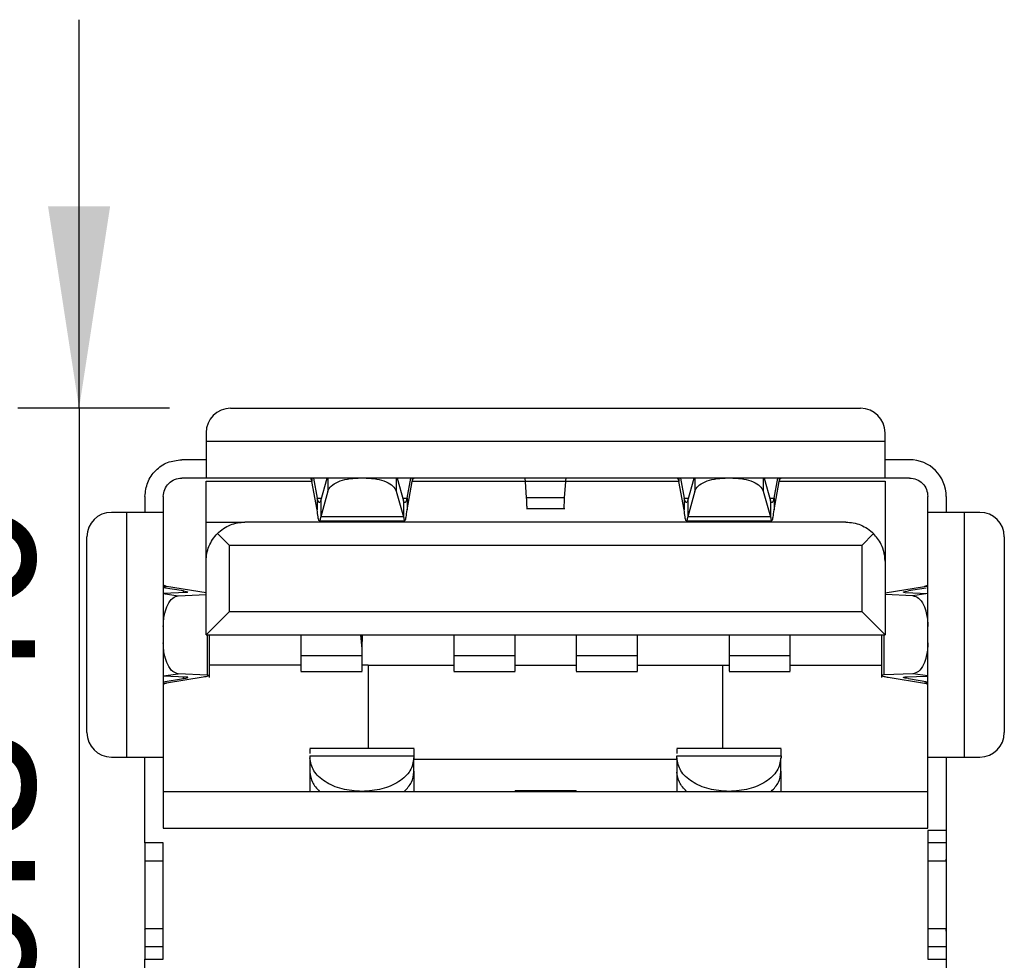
# Model space of a CAD drawing. Header units: millimetres. Extents: x 15 to 205, y 5 to 292.
# Tile 7 of 56: x 59 to 75, y 122 to 137. Entities that reach past the tile are written whole.
import ezdxf

# ---------------------------------------------------------------- set-up
doc = ezdxf.new("R2010")
doc.units = ezdxf.units.MM
doc.layers.add('几何体', color=7, linetype='Continuous')
doc.layers.add('尺寸', color=3, linetype='Continuous')
doc.styles.add('SLDTEXTSTYLE2', font='txt')
doc.dimstyles.new('SLDDIMSTYLE2', dxfattribs={"dimtxt": 2.5, "dimasz": 3.302, "dimexe": 0, "dimexo": 0.0625, "dimtad": 1, "dimdec": 3, "dimrnd": 1e-09, "dimzin": 4, "dimdsep": 46, "dimtxsty": 'SLDTEXTSTYLE2', "dimsah": 1, "dimcen": 0.09, "dimadec": 0, "dimazin": 1, "dimtfac": 1, "dimtdec": 3, "dimtmove": 0, "dimatfit": 0, "dimfxl": 1, "dimfrac": 2, "dimtolj": 1, "dimtzin": 12, "dimarcsym": 0})

# ---------------------------------------------------------------- blocks, each defined once
blk = doc.blocks.new('_D_7')
at = {"layer": '尺寸', "transparency": 16777216}
for p, q in [((60.332, 130.702), (60.332, 137.052)), ((61.81, 130.702), (59.332, 130.702)), ((60.332, 130.702), (60.332, 114.362)), ((60.332, 114.362), (60.332, 108.012))]:
    blk.add_line(p, q, dxfattribs=at)
for points in [[(60.332, 130.702), (60.84, 134.004), (59.824, 134.004)], [(60.332, 114.362), (59.824, 111.06), (60.84, 111.06)]]:
    blk.add_solid(points, dxfattribs=at)
at = {"layer": '尺寸', "transparency": 16777216, "insert": (57.11, 118.964), "char_height": 2.5, "attachment_point": 1, "rotation": 90, "style": 'SLDTEXTSTYLE2'}
blk.add_mtext('16.340', dxfattribs=at)

msp = doc.modelspace()

# ---------------------------------------------------------------- linework, layer by layer
at = {"layer": '几何体'}
for p, q in [((62.8096, 130.702), (73.1096, 130.702)), ((62.4096, 130.302), (62.4096, 130.162)), ((73.5096, 130.162), (73.5096, 130.302)), ((73.5096, 130.162), (62.4096, 130.162)), ((62.4096, 129.862), (62.0096, 129.862)), ((73.9096, 129.862), (73.5096, 129.862)), ((62.4096, 129.562), (62.0096, 129.562)), ((73.5096, 129.562), (62.4096, 129.562)), ((62.4096, 129.512), (64.138, 129.512)), ((63.2072, 129.562), (63.2072, 129.5607)), ((64.1392, 129.562), (64.1392, 129.5084)), ((64.225, 129.0406), (64.1392, 129.5084)), ((64.1647, 129.562), (64.225, 129.2334)), ((64.283, 129.1888), (64.3879, 129.562)), ((64.4004, 129.562), (64.4004, 129.3468)), ((65.5188, 129.562), (65.5188, 129.3468)), ((65.5313, 129.562), (65.6362, 129.1888)), ((65.6942, 129.2334), (65.7545, 129.562)), ((65.6942, 129.0406), (65.78, 129.5084)), ((65.78, 129.562), (65.78, 129.5084)), ((65.7812, 129.512), (67.632, 129.512)), ((66.712, 129.5607), (66.712, 129.562)), ((68.2888, 129.5084), (67.6304, 129.5084)), ((67.6488, 129.2406), (67.6304, 129.5084)), ((68.2705, 129.2406), (68.2888, 129.5084)), ((68.2872, 129.512), (70.138, 129.512)), ((69.2072, 129.562), (69.2072, 129.5607)), ((70.1392, 129.562), (70.1392, 129.5084)), ((70.225, 129.0406), (70.1392, 129.5084)), ((70.1647, 129.562), (70.225, 129.2334)), ((70.283, 129.1888), (70.3879, 129.562)), ((70.4004, 129.562), (70.4004, 129.3468)), ((71.5188, 129.562), (71.5188, 129.3468)), ((71.5313, 129.562), (71.6362, 129.1888)), ((71.6942, 129.2334), (71.7545, 129.562)), ((71.6942, 129.0406), (71.78, 129.5084)), ((71.78, 129.562), (71.78, 129.5084)), ((71.7812, 129.512), (73.5096, 129.512)), ((72.712, 129.5607), (72.712, 129.562)), ((73.9096, 129.562), (73.5096, 129.562)), ((64.4004, 129.3468), (64.283, 128.929)), ((65.5188, 129.3468), (65.6362, 128.929)), ((70.4004, 129.3468), (70.283, 128.929)), ((71.5188, 129.3468), (71.6362, 128.929)), ((61.4096, 129.262), (61.4096, 129.002)), ((61.7096, 129.262), (61.7096, 129.002)), ((64.225, 129.2334), (64.225, 129.0406)), ((64.225, 129.2334), (64.2955, 129.2334)), ((64.283, 129.1888), (64.283, 128.929)), ((65.6237, 129.2334), (65.6942, 129.2334)), ((65.6362, 129.1888), (65.6362, 128.929)), ((65.6942, 129.2334), (65.6942, 129.0406)), ((68.2705, 129.2406), (67.6488, 129.2406)), ((70.225, 129.2334), (70.225, 129.0406)), ((70.225, 129.2334), (70.2955, 129.2334)), ((70.283, 129.1888), (70.283, 128.929)), ((71.6237, 129.2334), (71.6942, 129.2334)), ((71.6362, 129.1888), (71.6362, 128.929)), ((71.6942, 129.2334), (71.6942, 129.0406)), ((74.2096, 129.002), (74.2096, 129.262)), ((74.5096, 129.262), (74.5096, 129.002)), ((61.1096, 129.002), (60.8596, 129.002)), ((61.1096, 129.002), (61.1096, 125.002)), ((61.7096, 129.002), (61.7096, 125.002)), ((67.6471, 129.062), (68.2721, 129.062)), ((74.2096, 125.002), (74.2096, 129.002)), ((74.8096, 125.002), (74.8096, 129.002)), ((75.0596, 129.002), (74.8096, 129.002)), ((62.4096, 128.842), (63.0446, 128.842)), ((62.4096, 128.207), (62.4096, 128.842)), ((72.8696, 128.842), (63.0446, 128.842)), ((64.2613, 128.862), (65.658, 128.862)), ((65.6362, 128.929), (64.283, 128.929)), ((70.2613, 128.862), (71.658, 128.862)), ((71.6362, 128.929), (70.283, 128.929)), ((62.7896, 128.462), (62.5956, 128.656)), ((73.3222, 128.6545), (73.1296, 128.462)), ((60.4596, 125.402), (60.4596, 128.602)), ((61.7109, 128.5039), (61.7096, 128.5039)), ((75.4596, 128.602), (75.4596, 125.402)), ((62.7896, 127.382), (62.7896, 128.462)), ((73.1296, 128.462), (62.7896, 128.462)), ((73.1296, 128.462), (73.1296, 127.382)), ((62.4096, 127.002), (62.4096, 128.207)), ((73.5096, 128.202), (73.5096, 127.002)), ((61.7096, 127.792), (61.7632, 127.792)), ((62.0382, 127.717), (61.7096, 127.7697)), ((62.0828, 127.6929), (61.7096, 127.6769)), ((61.7096, 127.6742), (61.9543, 127.64)), ((62.4096, 127.6884), (61.7632, 127.792)), ((62.0382, 127.6909), (62.0382, 127.717)), ((73.5096, 127.6881), (74.156, 127.7917)), ((73.8364, 127.6927), (74.2096, 127.6768)), ((74.1823, 127.765), (73.892, 127.7185)), ((74.2096, 127.6741), (73.9649, 127.6399)), ((74.2096, 127.7917), (74.156, 127.7917)), ((61.9543, 127.64), (62.4096, 127.6594)), ((73.9649, 127.6399), (73.5096, 127.6593)), ((62.4096, 127.002), (62.7896, 127.382)), ((62.7896, 127.382), (73.1296, 127.382)), ((73.1296, 127.382), (73.5096, 127.002)), ((62.4096, 127.002), (73.5096, 127.002)), ((62.4265, 127.002), (62.4265, 126.3438)), ((62.4667, 126.3037), (62.4667, 127.002)), ((63.9596, 127.002), (63.9596, 126.6627)), ((64.9596, 126.7727), (64.9396, 127.002)), ((64.9499, 127.002), (64.9596, 126.8908)), ((64.9596, 127.002), (64.9596, 126.8908)), ((64.9596, 126.7727), (64.9596, 126.8908)), ((66.4596, 127.002), (66.4596, 126.6627)), ((67.4596, 126.6627), (67.4596, 127.002)), ((68.4596, 127.002), (68.4596, 126.6627)), ((69.4596, 126.6627), (69.4596, 127.002)), ((70.9596, 127.002), (70.9596, 126.6627)), ((71.9596, 126.6627), (71.9596, 127.002)), ((73.4535, 127.002), (73.4535, 126.3038)), ((73.4937, 126.344), (73.4937, 127.002)), ((64.9596, 126.6627), (64.9596, 126.7727)), ((63.9596, 126.6627), (64.9596, 126.6627)), ((66.4596, 126.6627), (67.4596, 126.6627)), ((68.4596, 126.6627), (69.4596, 126.6627)), ((70.9596, 126.6627), (71.9596, 126.6627)), ((63.9596, 126.502), (62.4667, 126.502)), ((63.9596, 126.399), (64.9596, 126.399)), ((65.0596, 126.502), (64.9596, 126.502)), ((65.0596, 126.502), (66.4596, 126.502)), ((65.0596, 126.502), (65.0596, 125.142)), ((66.4596, 126.399), (67.4596, 126.399)), ((67.4596, 126.502), (68.4596, 126.502)), ((68.4596, 126.399), (69.4596, 126.399)), ((69.4596, 126.502), (70.8596, 126.502)), ((70.8596, 126.502), (70.9596, 126.502)), ((70.8596, 125.142), (70.8596, 126.502)), ((70.9596, 126.399), (71.9596, 126.399)), ((71.9596, 126.502), (73.4535, 126.502)), ((61.7096, 126.3298), (61.9543, 126.364)), ((62.0828, 126.3111), (61.7096, 126.3271)), ((61.7096, 126.2343), (62.0382, 126.287)), ((62.3596, 126.3076), (61.7632, 126.212)), ((62.4265, 126.3438), (61.9543, 126.364)), ((62.0382, 126.287), (62.0382, 126.3131)), ((73.9649, 126.3641), (73.4937, 126.344)), ((73.5606, 126.3077), (74.156, 126.2123)), ((73.8364, 126.3113), (74.2096, 126.3272)), ((73.892, 126.2855), (74.2096, 126.2346)), ((74.2096, 126.3299), (73.9649, 126.3641)), ((61.7096, 126.212), (61.7632, 126.212)), ((74.2096, 126.2123), (74.156, 126.2123)), ((61.7096, 125.5001), (61.7109, 125.5001)), ((65.8123, 125.142), (64.1069, 125.142)), ((71.8123, 125.142), (70.1069, 125.142)), ((60.8596, 125.002), (61.1096, 125.002)), ((61.4096, 123.602), (61.4096, 125.002)), ((61.7096, 125.002), (61.7096, 123.842)), ((64.1069, 125.025), (64.1069, 124.9884)), ((64.1069, 125.025), (65.8123, 125.025)), ((64.1069, 124.9884), (64.1069, 124.7586)), ((65.8069, 124.7586), (65.8069, 124.9884)), ((65.8123, 124.9884), (65.8123, 125.025)), ((70.1069, 124.962), (65.8123, 124.962)), ((70.1069, 124.9884), (70.1069, 125.025)), ((70.1069, 125.025), (71.8123, 125.025)), ((70.1069, 124.9884), (70.1069, 124.7586)), ((71.8069, 124.7586), (71.8069, 124.9884)), ((71.8123, 125.025), (71.8123, 124.9884)), ((74.2096, 123.842), (74.2096, 125.002)), ((74.5096, 125.002), (74.5096, 123.802)), ((74.8096, 125.002), (75.0596, 125.002)), ((65.8123, 124.442), (65.8123, 124.7706)), ((71.8123, 124.442), (71.8123, 124.7706)), ((64.1069, 124.7586), (64.1069, 124.442)), ((70.1069, 124.7586), (70.1069, 124.442)), ((61.7096, 124.442), (74.2096, 124.442)), ((67.4596, 124.442), (67.4596, 124.452)), ((68.4596, 124.452), (67.4596, 124.452)), ((68.4596, 124.452), (68.4596, 124.442)), ((61.7096, 123.842), (74.2096, 123.842)), ((74.5096, 123.802), (74.2096, 123.802)), ((74.2096, 123.802), (74.2096, 121.702)), ((74.5096, 123.802), (74.5096, 123.602)), ((61.7096, 123.602), (61.4096, 123.602)), ((61.7096, 121.702), (61.7096, 123.602)), ((74.5096, 123.602), (74.2096, 123.602)), ((74.5096, 123.602), (74.5096, 123.452)), ((74.5096, 123.452), (74.5096, 122.052)), ((61.4121, 123.302), (61.4096, 123.302)), ((61.4096, 123.302), (61.4096, 122.1934)), ((74.4866, 123.302), (74.2096, 123.302)), ((61.4096, 122.1934), (61.4121, 122.202)), ((74.2096, 122.202), (74.4866, 122.202)), ((74.5096, 122.052), (74.5096, 121.902)), ((61.7096, 121.902), (61.4096, 121.902)), ((74.5096, 121.902), (74.2096, 121.902)), ((74.5096, 121.902), (74.5096, 121.702)), ((61.4096, 121.702), (61.7096, 121.702)), ((61.4096, 120.502), (61.4096, 121.702)), ((74.2096, 121.702), (74.5096, 121.702)), ((74.5096, 121.702), (74.5096, 120.502))]:
    msp.add_line(p, q, dxfattribs=at)
for centre, radius, start, end in [((62.8096, 130.302), 0.4, 90, 180), ((73.1096, 130.302), 0.4, 0, 90), ((73.9096, 129.262), 0.6, 0, 90), ((60.8596, 128.602), 0.4, 90, 180), ((75.0596, 128.602), 0.4, 0, 90), ((60.8596, 125.402), 0.4, 180, 270), ((75.0596, 125.402), 0.4, 270, 0)]:
    msp.add_arc(centre, radius, start, end, dxfattribs=at)
for points in [[(62.4096, 130.162), (62.4096, 130.0834), (62.4096, 129.9261), (62.4096, 129.7278), (62.4096, 129.5891), (62.4096, 129.571), (62.4096, 129.562)], [(73.5096, 129.562), (73.5096, 129.571), (73.5096, 129.5891), (73.5096, 129.7278), (73.5096, 129.9261), (73.5096, 130.0834), (73.5096, 130.162)], [(61.4096, 129.262), (61.4186, 129.3406), (61.4367, 129.4979), (61.5754, 129.6962), (61.7737, 129.8349), (61.931, 129.853), (62.0096, 129.862)], [(61.7096, 129.262), (61.7141, 129.3013), (61.7231, 129.3799), (61.7925, 129.4791), (61.8917, 129.5485), (61.9703, 129.5575), (62.0096, 129.562)], [(62.4096, 128.842), (62.4096, 128.9331), (62.4096, 129.1153), (62.4096, 129.3332), (62.4096, 129.4832), (62.4096, 129.5024), (62.4096, 129.512)], [(64.1392, 129.5084), (64.1367, 129.5163), (64.1317, 129.5322), (64.1241, 129.5489), (64.1166, 129.5599), (64.1116, 129.5613), (64.1091, 129.562)], [(64.4004, 129.3468), (64.4149, 129.3759), (64.4438, 129.4342), (64.5612, 129.5043), (64.7165, 129.5527), (64.8359, 129.5589), (64.8956, 129.562)], [(65.0237, 129.562), (65.0833, 129.5589), (65.2027, 129.5527), (65.358, 129.5043), (65.4754, 129.4342), (65.5043, 129.3759), (65.5188, 129.3468)], [(65.78, 129.5084), (65.7825, 129.5163), (65.7876, 129.5322), (65.7951, 129.5489), (65.8026, 129.5599), (65.8076, 129.5613), (65.8101, 129.562)], [(67.6304, 129.5084), (67.6295, 129.5163), (67.6276, 129.5322), (67.6248, 129.5489), (67.622, 129.5599), (67.6201, 129.5613), (67.6192, 129.562)], [(68.2888, 129.5084), (68.2897, 129.5163), (68.2916, 129.5322), (68.2944, 129.5489), (68.2972, 129.5599), (68.2991, 129.5613), (68.3, 129.562)], [(70.1392, 129.5084), (70.1367, 129.5163), (70.1317, 129.5322), (70.1241, 129.5489), (70.1166, 129.5599), (70.1116, 129.5613), (70.1091, 129.562)], [(70.4004, 129.3468), (70.4149, 129.3759), (70.4438, 129.4342), (70.5612, 129.5043), (70.7165, 129.5527), (70.8359, 129.5589), (70.8956, 129.562)], [(71.0237, 129.562), (71.0833, 129.5589), (71.2027, 129.5527), (71.358, 129.5043), (71.4754, 129.4342), (71.5043, 129.3759), (71.5188, 129.3468)], [(71.78, 129.5084), (71.7825, 129.5163), (71.7876, 129.5322), (71.7951, 129.5489), (71.8026, 129.5599), (71.8076, 129.5613), (71.8101, 129.562)], [(73.5096, 129.512), (73.5096, 129.5058), (73.5096, 129.4934), (73.5096, 129.3957), (73.5096, 129.2483), (73.5096, 129.0571), (73.5096, 128.8387), (73.5096, 128.6108), (73.5096, 128.3881), (73.5096, 128.264), (73.5096, 128.202)], [(73.9096, 129.562), (73.9489, 129.5575), (74.0275, 129.5485), (74.1267, 129.4791), (74.1961, 129.3799), (74.2051, 129.3013), (74.2096, 129.262)], [(64.283, 129.1888), (64.2782, 129.1792), (64.2685, 129.16), (64.254, 129.1614), (64.2395, 129.1845), (64.2298, 129.2171), (64.225, 129.2334)], [(65.6942, 129.2334), (65.6894, 129.2171), (65.6797, 129.1845), (65.6652, 129.1614), (65.6507, 129.16), (65.6411, 129.1792), (65.6362, 129.1888)], [(70.283, 129.1888), (70.2782, 129.1792), (70.2685, 129.16), (70.254, 129.1614), (70.2395, 129.1845), (70.2298, 129.2171), (70.225, 129.2334)], [(71.6942, 129.2334), (71.6894, 129.2171), (71.6797, 129.1845), (71.6652, 129.1614), (71.6507, 129.16), (71.6411, 129.1792), (71.6362, 129.1888)], [(61.7096, 129.002), (61.7006, 129.002), (61.6826, 129.002), (61.5438, 129.002), (61.3455, 129.002), (61.1882, 129.002), (61.1096, 129.002)], [(64.283, 128.929), (64.2782, 128.905), (64.2685, 128.857), (64.254, 128.8606), (64.2395, 128.9182), (64.2298, 128.9998), (64.225, 129.0406)], [(65.6652, 128.8696), (65.6701, 128.885), (65.6797, 128.9159), (65.6894, 128.999), (65.6942, 129.0406)], [(70.283, 128.929), (70.2782, 128.905), (70.2685, 128.857), (70.254, 128.8606), (70.2395, 128.9182), (70.2298, 128.9998), (70.225, 129.0406)], [(71.6652, 128.8696), (71.6701, 128.885), (71.6797, 128.9159), (71.6894, 128.999), (71.6942, 129.0406)], [(74.8096, 129.002), (74.731, 129.002), (74.5737, 129.002), (74.3754, 129.002), (74.2367, 129.002), (74.2186, 129.002), (74.2096, 129.002)], [(61.7632, 127.792), (61.7553, 127.7942), (61.7394, 127.7986), (61.7227, 127.8052), (61.7117, 127.8117), (61.7103, 127.8161), (61.7096, 127.8183)], [(74.156, 127.7917), (74.164, 127.7939), (74.1798, 127.7983), (74.1965, 127.8049), (74.2076, 127.8114), (74.2089, 127.8158), (74.2096, 127.818)], [(61.7632, 126.212), (61.7553, 126.2098), (61.7394, 126.2054), (61.7227, 126.1988), (61.7117, 126.1923), (61.7103, 126.1879), (61.7096, 126.1857)], [(61.1096, 125.002), (61.1882, 125.002), (61.3455, 125.002), (61.5438, 125.002), (61.6826, 125.002), (61.7006, 125.002), (61.7096, 125.002)], [(64.9569, 124.442), (64.8455, 124.4502), (64.6228, 124.4666), (64.3418, 124.593), (64.1453, 124.7736), (64.1197, 124.9168), (64.1069, 124.9884)], [(65.8069, 124.9884), (65.7941, 124.9168), (65.7686, 124.7736), (65.572, 124.593), (65.2911, 124.4666), (65.0683, 124.4502), (64.9569, 124.442)], [(70.9569, 124.442), (70.8455, 124.4502), (70.6228, 124.4666), (70.3418, 124.593), (70.1453, 124.7736), (70.1197, 124.9168), (70.1069, 124.9884)], [(71.8069, 124.9884), (71.7941, 124.9168), (71.7686, 124.7736), (71.572, 124.593), (71.2911, 124.4666), (71.0683, 124.4502), (70.9569, 124.442)], [(74.2096, 125.002), (74.2186, 125.002), (74.2367, 125.002), (74.3754, 125.002), (74.5737, 125.002), (74.731, 125.002), (74.8096, 125.002)], [(64.1069, 124.7586), (64.1139, 124.7019), (64.128, 124.5885), (64.2187, 124.4908), (64.2641, 124.442)], [(65.6497, 124.442), (65.6951, 124.4908), (65.7858, 124.5885), (65.7999, 124.7019), (65.8069, 124.7586)], [(70.2641, 124.442), (70.2187, 124.4908), (70.128, 124.5885), (70.1139, 124.7019), (70.1069, 124.7586)], [(71.6497, 124.442), (71.6951, 124.4908), (71.7858, 124.5885), (71.7999, 124.7019), (71.8069, 124.7586)], [(61.4096, 123.602), (61.4096, 123.5997), (61.4096, 123.5952), (61.4096, 123.5605), (61.4096, 123.511), (61.4096, 123.452), (61.4096, 123.393), (61.4096, 123.3435), (61.4096, 123.3088), (61.4096, 123.3043), (61.4096, 123.302)], [(61.7096, 123.302), (61.6705, 123.302), (61.5922, 123.302), (61.5013, 123.302), (61.4354, 123.302), (61.4199, 123.302), (61.4121, 123.302)], [(61.4096, 122.1934), (61.4096, 122.1859), (61.4096, 122.1709), (61.4096, 122.1293), (61.4096, 122.0795), (61.4096, 122.0261), (61.4096, 121.9759), (61.4096, 121.9352), (61.4096, 121.9074), (61.4096, 121.9038), (61.4096, 121.902)], [(61.4121, 122.202), (61.4199, 122.202), (61.4354, 122.202), (61.5014, 122.202), (61.5922, 122.202), (61.6705, 122.202), (61.7096, 122.202)], [(61.4096, 121.902), (61.4096, 121.899), (61.4096, 121.893), (61.4096, 121.8467), (61.4096, 121.7806), (61.4096, 121.7282), (61.4096, 121.702)]]:
    msp.add_open_spline(points, degree=3, dxfattribs=at)
for points, knots in [([(67.6623, 129.0696), (67.6614, 129.0682), (67.6587, 129.064), (67.6542, 129.1201), (67.6506, 129.2005), (67.6488, 129.2406)], [0, 0, 0, 0, 0.2, 0.6, 1, 1, 1, 1]), ([(68.257, 129.0696), (68.2579, 129.0682), (68.2606, 129.064), (68.2651, 129.1201), (68.2687, 129.2005), (68.2705, 129.2406)], [0, 0, 0, 0, 0.2, 0.6, 1, 1, 1, 1]), ([(62.5956, 128.656), (62.6264, 128.6839), (62.6832, 128.7353), (62.7961, 128.7953), (62.9169, 128.8345), (63.0037, 128.8396), (63.0446, 128.842)], [0, 0, 0, 0, 0.3117518, 0.5753623, 0.7999405, 1, 1, 1, 1]), ([(65.6362, 128.929), (65.6411, 128.9026), (65.6483, 128.863), (65.6556, 128.8679), (65.658, 128.8696)], [0, 0, 0, 0, 0.6666667, 1, 1, 1, 1]), ([(71.6362, 128.929), (71.6411, 128.9026), (71.6483, 128.863), (71.6556, 128.8679), (71.658, 128.8696)], [0, 0, 0, 0, 0.6666667, 1, 1, 1, 1]), ([(72.8696, 128.842), (72.9108, 128.8396), (72.9983, 128.8344), (73.1201, 128.795), (73.2338, 128.7345), (73.2911, 128.6826), (73.3222, 128.6545)], [0, 0, 0, 0, 0.2000591, 0.4246371, 0.6882477, 1, 1, 1, 1]), ([(62.4096, 128.207), (62.412, 128.2479), (62.4171, 128.3347), (62.4563, 128.4555), (62.5163, 128.5684), (62.5677, 128.6252), (62.5956, 128.656)], [0, 0, 0, 0, 0.2000594, 0.4246375, 0.6882481, 1, 1, 1, 1]), ([(73.5096, 128.202), (73.5088, 128.2259), (73.5072, 128.2744), (73.4899, 128.3722), (73.4359, 128.523), (73.3671, 128.6026), (73.3222, 128.6545)], [0, 0, 0, 0, 0.1164885, 0.2356863, 0.500522, 1, 1, 1, 1]), ([(62.0382, 127.717), (62.0546, 127.7142), (62.0873, 127.7085), (62.1099, 127.701), (62.1122, 127.6952), (62.0927, 127.6936), (62.0828, 127.6929)], [0, 0, 0, 0, 0.2512241, 0.4999189, 0.747416, 1, 1, 1, 1]), ([(73.8364, 127.6927), (73.8263, 127.6936), (73.8062, 127.6952), (73.8102, 127.7014), (73.836, 127.7093), (73.8723, 127.7153), (73.8905, 127.7183)], [0, 0, 0, 0, 0.2525112, 0.5001349, 0.7497515, 1, 1, 1, 1]), ([(61.7096, 127.1365), (61.711, 127.1767), (61.7137, 127.2519), (61.7364, 127.3746), (61.7806, 127.5036), (61.8584, 127.6144), (61.9229, 127.6316), (61.9543, 127.64)], [0, 0, 0, 0, 0.1554823, 0.2909097, 0.5008216, 0.7568979, 1, 1, 1, 1]), ([(73.9649, 127.6399), (73.9963, 127.6315), (74.0608, 127.6143), (74.1386, 127.5035), (74.1828, 127.3745), (74.2055, 127.2518), (74.2082, 127.1766), (74.2096, 127.1364)], [0, 0, 0, 0, 0.2430798, 0.4991785, 0.7090581, 0.8444936, 1, 1, 1, 1]), ([(61.9543, 126.364), (61.9229, 126.3724), (61.8584, 126.3896), (61.7807, 126.5004), (61.7364, 126.6294), (61.7137, 126.7521), (61.711, 126.8273), (61.7096, 126.8675)], [0, 0, 0, 0, 0.2430798, 0.4991785, 0.7090581, 0.8444936, 1, 1, 1, 1]), ([(74.2096, 126.8676), (74.2082, 126.8274), (74.2055, 126.7522), (74.1828, 126.6295), (74.1386, 126.5005), (74.0608, 126.3897), (73.9963, 126.3725), (73.9649, 126.3641)], [0, 0, 0, 0, 0.1554823, 0.2909097, 0.5008216, 0.7568979, 1, 1, 1, 1]), ([(63.9596, 126.6627), (63.9596, 126.6206), (63.9596, 126.5363), (63.9596, 126.4499), (63.9596, 126.4022), (63.9596, 126.4038), (63.9596, 126.4044)], [0, 0, 0, 0, 0.2783221, 0.5566443, 0.8349664, 1, 1, 1, 1]), ([(64.9596, 126.4044), (64.9596, 126.4038), (64.9596, 126.4022), (64.9596, 126.4499), (64.9596, 126.5363), (64.9596, 126.6206), (64.9596, 126.6627)], [0, 0, 0, 0, 0.1650336, 0.4433557, 0.7216779, 1, 1, 1, 1]), ([(66.4596, 126.6627), (66.4596, 126.6206), (66.4596, 126.5363), (66.4596, 126.4499), (66.4596, 126.4022), (66.4596, 126.4038), (66.4596, 126.4044)], [0, 0, 0, 0, 0.2783221, 0.5566441, 0.8349662, 1, 1, 1, 1]), ([(67.4596, 126.4044), (67.4596, 126.4038), (67.4596, 126.4022), (67.4596, 126.4499), (67.4596, 126.5363), (67.4596, 126.6206), (67.4596, 126.6627)], [0, 0, 0, 0, 0.1650338, 0.4433559, 0.7216779, 1, 1, 1, 1]), ([(68.4596, 126.6627), (68.4596, 126.6206), (68.4596, 126.5363), (68.4596, 126.4499), (68.4596, 126.4022), (68.4596, 126.4038), (68.4596, 126.4044)], [0, 0, 0, 0, 0.2783221, 0.5566441, 0.8349662, 1, 1, 1, 1]), ([(69.4596, 126.4044), (69.4596, 126.4038), (69.4596, 126.4022), (69.4596, 126.4499), (69.4596, 126.5363), (69.4596, 126.6206), (69.4596, 126.6627)], [0, 0, 0, 0, 0.1650338, 0.4433559, 0.7216779, 1, 1, 1, 1]), ([(70.9596, 126.6627), (70.9596, 126.6206), (70.9596, 126.5363), (70.9596, 126.4499), (70.9596, 126.4022), (70.9596, 126.4038), (70.9596, 126.4044)], [0, 0, 0, 0, 0.2783221, 0.5566442, 0.8349663, 1, 1, 1, 1]), ([(71.9596, 126.4044), (71.9596, 126.4038), (71.9596, 126.4022), (71.9596, 126.4499), (71.9596, 126.5363), (71.9596, 126.6206), (71.9596, 126.6627)], [0, 0, 0, 0, 0.1650337, 0.4433558, 0.7216779, 1, 1, 1, 1]), ([(62.0382, 126.287), (62.0487, 126.2887), (62.0688, 126.2921), (62.0947, 126.2978), (62.1109, 126.3037), (62.1104, 126.3089), (62.0924, 126.3104), (62.0828, 126.3111)], [0, 0, 0, 0, 0.15730532, 0.29868218, 0.53283448, 0.75248157, 1, 1, 1, 1]), ([(62.4265, 126.3438), (62.4384, 126.3429), (62.4641, 126.3407), (62.4713, 126.333), (62.4474, 126.3241), (62.406, 126.3153), (62.3753, 126.3102), (62.3596, 126.3076)], [0, 0, 0, 0, 0.1966219, 0.4285415, 0.6957913, 0.8434183, 1, 1, 1, 1]), ([(73.4937, 126.344), (73.479, 126.3428), (73.4498, 126.3405), (73.453, 126.3318), (73.4864, 126.3206), (73.5358, 126.312), (73.5606, 126.3077)], [0, 0, 0, 0, 0.2499956, 0.4998769, 0.7480005, 1, 1, 1, 1]), ([(73.8904, 126.2857), (73.8722, 126.2887), (73.8359, 126.2947), (73.8102, 126.3026), (73.8062, 126.3088), (73.8263, 126.3104), (73.8364, 126.3113)], [0, 0, 0, 0, 0.250283, 0.4998641, 0.7474593, 1, 1, 1, 1]), ([(74.156, 126.2123), (74.1649, 126.2098), (74.186, 126.2039), (74.2058, 126.1951), (74.2084, 126.1888), (74.2096, 126.186)], [0, 0, 0, 0, 0.2839606, 0.6778297, 1, 1, 1, 1]), ([(64.1069, 125.1354), (64.1069, 125.1352), (64.1069, 125.1348), (64.1069, 125.0842), (64.1069, 125.0621)], [0, 0, 0, 0, 0.5631256, 1, 1, 1, 1]), ([(65.8123, 125.025), (65.8123, 125.0631), (65.8123, 125.1308), (65.8123, 125.134), (65.8123, 125.1354)], [0, 0, 0, 0, 0.5621083, 1, 1, 1, 1]), ([(70.1069, 125.1354), (70.1069, 125.1352), (70.1069, 125.1348), (70.1069, 125.0842), (70.1069, 125.0621)], [0, 0, 0, 0, 0.5631256, 1, 1, 1, 1]), ([(71.8123, 125.025), (71.8123, 125.0631), (71.8123, 125.1308), (71.8123, 125.134), (71.8123, 125.1354)], [0, 0, 0, 0, 0.5621083, 1, 1, 1, 1]), ([(74.5096, 123.452), (74.5096, 123.4352), (74.5097, 123.4015), (74.509, 123.3566), (74.5055, 123.323), (74.498, 123.3047), (74.49, 123.3028), (74.4866, 123.302)], [0, 0, 0, 0, 0.2124955, 0.4250342, 0.6367226, 0.8451731, 1, 1, 1, 1]), ([(74.4866, 122.202), (74.4911, 122.2005), (74.5003, 122.1975), (74.5069, 122.1729), (74.5094, 122.1361), (74.5096, 122.0937), (74.5096, 122.0646), (74.5096, 122.052)], [0, 0, 0, 0, 0.21194763, 0.42416084, 0.63155793, 0.84082226, 1, 1, 1, 1])]:
    msp.add_open_spline(points, degree=3, knots=knots, dxfattribs=at)

# ---------------------------------------------------------------- dimensions: what is measured, and where the dimension line sits
at = {"layer": '尺寸'}
dim = msp.add_linear_dim(base=(60.3325, 114.362), p1=(62.8096, 130.702), p2=(41.1599, 114.362), angle=90, dimstyle='SLDDIMSTYLE2', dxfattribs=at)
dim.commit()
dim.dimension.update_dxf_attribs({"geometry": '_D_7', "text_midpoint": (60.3325, 123.329), "dimtype": 160})

doc.saveas('drawing.dxf')
